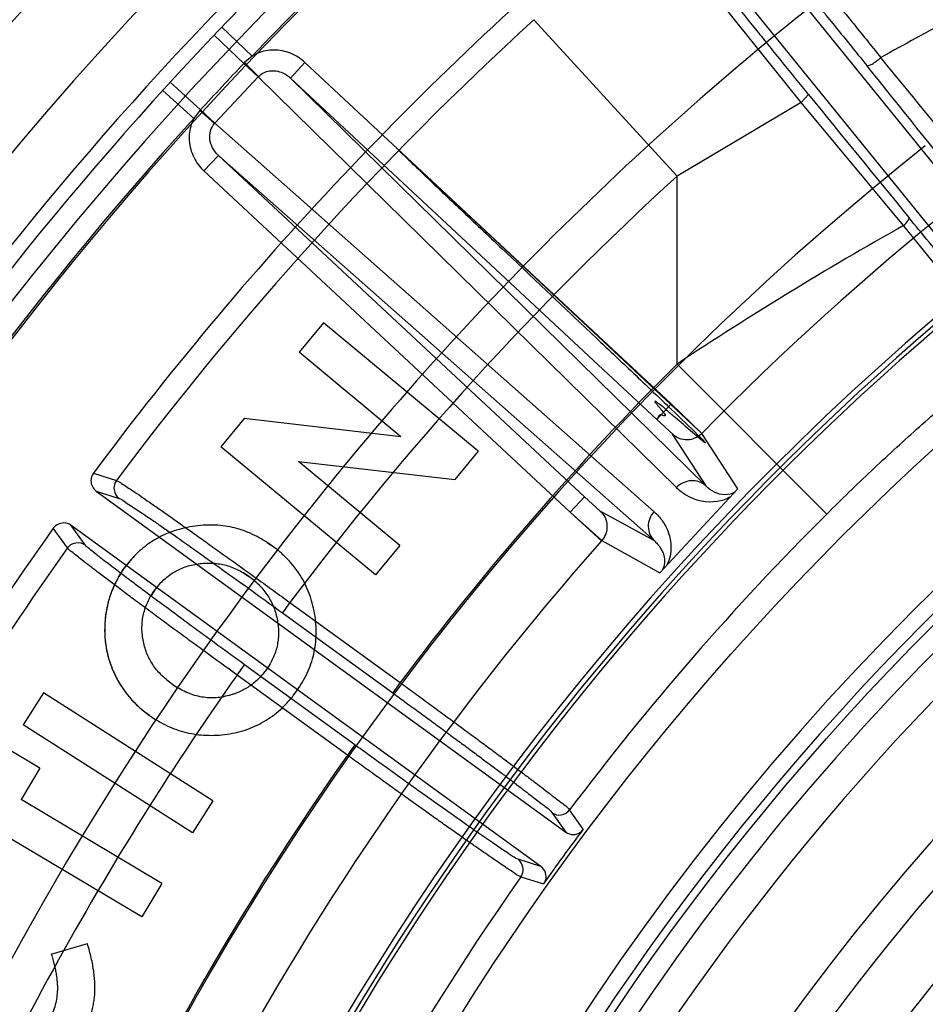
# Model space of a CAD drawing. Header units: millimetres. Extents: x 0 to 297, y 0 to 210.
# Tile 28 of 256: x 147.033 to 147.14, y 91.527 to 91.643. Entities that reach past the tile are written whole.
import ezdxf

# ---------------------------------------------------------------- set-up
doc = ezdxf.new("R2010")
doc.units = ezdxf.units.MM
doc.header["$LTSCALE"] = 16.335
doc.layers.get('0').update_dxf_attribs({"linetype": 'CONTINUOUS'})
for name, color, linetype in [('01_GLOBAL', 7, 'CONTINUOUS'), ('INTFCLR_144815', 7, 'CONTINUOUS'), ('INTFCLR_72935', 7, 'CONTINUOUS')]:
    doc.layers.add(name, color=color, linetype=linetype)

msp = doc.modelspace()

# ---------------------------------------------------------------- linework, layer by layer
at = {"color": 7, "linetype": 'Continuous'}
msp.add_circle((148.0808034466, 92.1164639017), 1.9, dxfattribs=at)
at = {"color": 9, "linetype": 'Continuous'}
msp.add_arc((148.0808034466, 92.1164639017), 1.8756493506, 182.9674534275, 267.0325465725, dxfattribs=at)
at = {"layer": '01_GLOBAL', "color": 7, "linetype": 'Continuous'}
msp.add_circle((148.0808034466, 92.1164639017), 1.925, dxfattribs=at)
at = {"layer": 'INTFCLR_144815', "color": 6, "linetype": 'Continuous'}
for p, q in [((147.1126263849, 91.6604226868), (147.1556191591, 91.6073310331)), ((147.1517334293, 91.6041844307), (147.1087391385, 91.6572779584)), ((147.0689483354, 91.6069933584), (147.0660719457, 91.6035302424)), ((147.0871463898, 91.59188634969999), (147.0689483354, 91.6069933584)), ((147.0780449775, 91.5935892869), (147.0660719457, 91.6035302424)), ((147.059589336, 91.595721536), (147.0568417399, 91.5924062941)), ((147.0780449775, 91.5935892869), (147.059589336, 91.595721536)), ((147.0750397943, 91.5772992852), (147.0568417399, 91.5924062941)), ((147.0871463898, 91.59188634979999), (147.0843844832, 91.5885615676)), ((147.077916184, 91.5807671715), (147.065976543, 91.5906795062)), ((147.065976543, 91.5906795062), (147.0843844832, 91.5885615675)), ((147.0421638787, 91.5871852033), (147.0974701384, 91.5470028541)), ((147.0945312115, 91.5429577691), (147.0392209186, 91.583143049)), ((147.0634972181, 91.5802534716), (147.0628135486, 91.5807791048)), ((147.0779161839, 91.5807671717), (147.0750397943, 91.5772992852)), ((147.0601565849, 91.5771251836), (147.0594961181, 91.5775566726)), ((147.0607690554, 91.5766483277), (147.0601565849, 91.5771251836)), ((147.0490374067, 91.57548425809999), (147.0486059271, 91.57481914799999)), ((147.0626006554, 91.56676888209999), (147.0622029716, 91.56615864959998)), ((147.0359578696, 91.5634291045), (147.0335489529, 91.55966070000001)), ((147.0559113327, 91.5506737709), (147.0359578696, 91.5634291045)), ((147.0511171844, 91.56443663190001), (147.0517456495, 91.56402445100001)), ((147.048398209, 91.5607827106), (147.0492014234, 91.5602517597)), ((147.0535024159, 91.5469053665), (147.0335489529, 91.55966070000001)), ((147.0355353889, 91.5545555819), (147.0317097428, 91.5568357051)), ((147.0355353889, 91.5545555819), (147.0333220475, 91.5508396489)), ((147.0498887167, 91.5409607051), (147.0333220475, 91.5508396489)), ((147.0559113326, 91.55067377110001), (147.0535024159, 91.5469053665)), ((147.0992119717, 91.5469863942), (147.0995192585, 91.5473671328)), ((147.0475370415, 91.5370205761), (147.0309703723, 91.54689951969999)), ((147.0950851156, 91.5413062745), (147.09481795, 91.5408963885)), ((147.0498887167, 91.54096070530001), (147.0475370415, 91.5370205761)), ((147.036882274, 91.5326289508), (147.0411372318, 91.5338644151))]:
    msp.add_line(p, q, dxfattribs=at)
at = {"layer": 'INTFCLR_144815', "color": 9, "linetype": 'Continuous'}
for p, q in [((147.1251833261, 91.6329488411), (147.1075848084, 91.6549169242)), ((147.1105607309, 91.624287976), (147.0937180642, 91.642716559)), ((147.0605287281, 91.6384368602), (147.0569588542, 91.6418492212)), ((147.0560508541, 91.640895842), (147.0595497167, 91.63757121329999)), ((147.059549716, 91.6375712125), (147.0612433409, 91.63599188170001)), ((147.0596344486, 91.63765994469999), (147.0612862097, 91.6360367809)), ((147.0605287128, 91.6384368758), (147.0596344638, 91.6376599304)), ((147.0667534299, 91.6376716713), (147.0650484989, 91.63584335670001)), ((147.1098820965, 91.597453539), (147.0667534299, 91.6376716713)), ((147.0508851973, 91.6353563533), (147.0544457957, 91.6320979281)), ((147.0561394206, 91.6305185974), (147.0612433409, 91.63599188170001)), ((147.0612433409, 91.63599188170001), (147.0612862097, 91.6360367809)), ((147.1105017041, 91.5875863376), (147.0612433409, 91.63599188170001)), ((147.0650484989, 91.63584335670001), (147.1081771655, 91.59562522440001)), ((147.1139411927, 91.5877971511), (147.0650484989, 91.63584335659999)), ((147.0499974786, 91.6343840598), (147.0536505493, 91.63106091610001)), ((147.1251833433, 91.63294884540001), (147.1105607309, 91.624287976)), ((147.1251833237, 91.63294884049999), (147.1260564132, 91.6338926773)), ((147.1372364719, 91.61845631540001), (147.1251833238, 91.6329488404)), ((147.0543632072, 91.6320071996), (147.0536505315, 91.63106092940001)), ((147.0543631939, 91.632007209), (147.0560976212, 91.630472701)), ((147.0561394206, 91.6305185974), (147.0544457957, 91.6320979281)), ((147.0560976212, 91.630472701), (147.0561394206, 91.6305185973)), ((147.0561394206, 91.6305185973), (147.107863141, 91.5847568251)), ((147.0565530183, 91.626733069), (147.0548480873, 91.6249047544)), ((147.0565530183, 91.626733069), (147.1078927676, 91.58131100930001)), ((147.0996816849, 91.5865149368), (147.0565530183, 91.626733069)), ((147.0548480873, 91.6249047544), (147.0979767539, 91.5846866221)), ((147.1105607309, 91.6021507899), (147.1105607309, 91.624287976)), ((147.1494058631, 91.60344249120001), (147.1372364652, 91.6184563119)), ((147.1281881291, 91.58447134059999), (147.1105607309, 91.6021507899)), ((147.1081771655, 91.59562522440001), (147.1101035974, 91.593852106)), ((147.1099902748, 91.5939056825), (147.1139411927, 91.5877971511)), ((147.1177311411, 91.58743210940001), (147.1134784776, 91.5939840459)), ((147.04184045, 91.5892930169), (147.0445533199, 91.5884334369)), ((147.0421638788, 91.58718520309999), (147.0448718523, 91.58632362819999)), ((147.0979767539, 91.5846866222), (147.0996816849, 91.5865149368)), ((147.1015235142, 91.5848261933), (147.0996816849, 91.5865149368)), ((147.1078927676, 91.58131100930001), (147.1015235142, 91.5848261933)), ((147.0408761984, 91.58083453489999), (147.0392209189, 91.5831430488)), ((147.0387723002, 91.58048703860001), (147.037117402, 91.58280081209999)), ((147.1016886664, 91.58134102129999), (147.1085212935, 91.57755575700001)), ((147.064974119, 91.57405278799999), (147.0640925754, 91.5728394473)), ((147.064974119, 91.57405278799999), (147.0779593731, 91.5646184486)), ((147.0640925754, 91.5728394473), (147.0770778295, 91.563405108)), ((147.0587576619, 91.5655085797), (147.0596392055, 91.56672192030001)), ((147.0726301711, 91.5572834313), (147.0596392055, 91.56672192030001)), ((147.0717486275, 91.5560700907), (147.0587576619, 91.5655085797)), ((147.0779593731, 91.5646184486), (147.0770778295, 91.563405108)), ((147.0726301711, 91.5572834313), (147.0717486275, 91.5560700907)), ((147.0995192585, 91.5473671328), (147.0979125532, 91.54961312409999)), ((147.0958325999, 91.5492984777), (147.0974701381, 91.5470028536)), ((147.0945312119, 91.5429577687), (147.0918419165, 91.54380577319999)), ((147.0921854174, 91.5417303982), (147.0948179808, 91.5408963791))]:
    msp.add_line(p, q, dxfattribs=at)
at = {"layer": 'INTFCLR_144815', "color": 7, "linetype": 'Continuous'}
for p, q in [((147.1134784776, 91.5939840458), (147.0775355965, 91.6276171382)), ((147.1081771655, 91.59562522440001), (147.1098820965, 91.597453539)), ((147.1098820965, 91.597453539), (147.1134784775, 91.5939840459)), ((147.108521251, 91.5775557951), (147.1177311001, 91.5874321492)), ((147.1131261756, 91.5824939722), (147.1177311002, 91.5874321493)), ((147.1016886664, 91.58134102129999), (147.097976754, 91.5846866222)), ((147.097976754, 91.5846866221), (147.1016927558, 91.58130051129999)), ((147.108521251, 91.5775557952), (147.1131261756, 91.5824939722)), ((147.0628135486, 91.5807791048), (147.0623025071, 91.5811227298)), ((147.0623025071, 91.5811227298), (147.0628135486, 91.5807791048)), ((147.0628135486, 91.5807791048), (147.0623025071, 91.5811227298)), ((147.045474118, 91.5780935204), (147.0462381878, 91.5790620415)), ((147.0458493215, 91.57858376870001), (147.045474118, 91.5780935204)), ((147.0448067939, 91.57705907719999), (147.045474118, 91.5780935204)), ((147.0451286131, 91.5775817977), (147.0454741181, 91.57809352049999)), ((147.0594961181, 91.5775566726), (147.0601565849, 91.5771251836)), ((147.0490374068, 91.57548425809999), (147.0495231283, 91.57610168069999)), ((147.0486059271, 91.57481914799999), (147.0490374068, 91.57548425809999)), ((147.0622029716, 91.56615864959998), (147.0617858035, 91.56561983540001)), ((147.0626006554, 91.56676888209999), (147.0622029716, 91.56615864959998)), ((147.0511171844, 91.56443663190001), (147.0504952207, 91.5649209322)), ((147.0654098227, 91.5631467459), (147.0657614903, 91.563611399)), ((147.0657614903, 91.563611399), (147.0660849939, 91.56409220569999)), ((147.0578192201, 91.563105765), (147.057047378, 91.5629327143)), ((147.0584695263, 91.56330937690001), (147.0578192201, 91.563105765)), ((147.0483982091, 91.5607827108), (147.0479050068, 91.56115519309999))]:
    msp.add_line(p, q, dxfattribs=at)
at = {"layer": 'INTFCLR_144815', "color": 6, "linetype": 'Continuous'}
for radius in [0.3190566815, 0.3040475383]:
    msp.add_circle((147.3556636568, 91.35632411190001), radius, dxfattribs=at)
for centre, radius, start, end in [((147.3556636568, 91.35632411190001), 0.4398395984, 313.9937911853, 154.5150993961), ((147.3556636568, 91.35632411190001), 0.4217045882, 71.6563998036, 156.0440844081), ((147.3556636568, 91.35632411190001), 0.4149257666, 70.9981667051, 162.0018332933), ((147.3556636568, 91.35632411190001), 0.4107861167, 108.7136429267, 257.7559644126), ((147.3556636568, 91.35632411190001), 0.3305190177, 45.0000000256, 314.9999999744), ((147.3556636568, 91.35632411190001), 0.329927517, 44.99999995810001, 315.0000000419), ((147.3556636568, 91.35632411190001), 0.3294494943, 44.99999997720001, 315.0000000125), ((147.3558872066, 91.3558614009), 0.3913, 129.5705236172, 143.3764988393), ((147.3556636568, 91.35632411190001), 0.2978344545, 115.6072723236, 154.3927276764), ((147.3556636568, 91.35632411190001), 0.2828253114, 117.0737153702, 152.9262846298), ((147.3556636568, 91.35632411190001), 0.305, 126.3221328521, 169.3673701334), ((147.3558872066, 91.3558614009), 0.3913, 144.5520789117, 158.3604875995), ((147.3556636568, 91.35632411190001), 0.3195424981, 143.2829108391, 144.7170891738)]:
    msp.add_arc(centre, radius, start, end, dxfattribs=at)
at = {"layer": 'INTFCLR_144815', "color": 9, "linetype": 'Continuous'}
for centre, radius, start, end in [((147.3556636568, 91.35632411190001), 0.4367478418, 71.617857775, 156.0236179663), ((147.3556636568, 91.35632411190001), 0.4317480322, 71.6178577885, 156.0236179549), ((147.3556636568, 91.35632411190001), 0.4132177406, 70.768222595, 162.2317774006), ((147.3556636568, 91.35632411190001), 0.4082795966, 107.7076787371, 136.2923212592), ((147.3556636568, 91.35632411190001), 0.4080560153, 125.9035433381, 247.5002459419), ((147.3556636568, 91.35632411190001), 0.3393168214, 108.4596803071, 135.5403197), ((147.3556636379, 91.35632412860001), 0.3681108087, 125.9035433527, 140.5812561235), ((147.3558872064, 91.3558614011), 0.3886110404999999, 132.4255192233, 143.2396033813), ((147.9495746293, 90.80249317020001), 1.2204506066, 136.8243315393, 137.1756684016), ((147.0644280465, 91.6329943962), 0.006689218, 135.7755678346, 136.826458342), ((141.3464168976, 86.889816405), 7.4866663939, 39.21908673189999, 39.3645649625), ((140.7634723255, 86.5176574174), 8.171936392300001, 38.6595564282, 38.7917728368), ((154.395902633, 97.5470832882), 9.3710451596, 219.1244210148, 219.2387337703), ((147.0593501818, 91.62755220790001), 0.0066870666, 137.1735409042, 138.2247714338), ((147.3556636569, 91.35632411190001), 0.4082795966, 137.7076787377, 162.2317774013), ((147.3556636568, 91.35632411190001), 0.3468891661, 128.484146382, 209.9999999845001), ((147.3558872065, 91.3558614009), 0.3636453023, 132.4255192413, 143.1292740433), ((147.3398635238, 91.2569790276), 0.4143954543, 119.2729300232, 123.5966858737), ((147.3556636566, 91.3563241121), 0.3471400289, 134.915531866, 143.1279733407), ((147.3556636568, 91.35632411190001), 0.3069439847, 128.4841463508, 246.0405071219), ((147.3556643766, 91.3563235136), 0.3681117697, 140.5812553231, 141.0362087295), ((147.355663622, 91.35632413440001), 0.3681107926, 141.0362107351, 247.5002459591), ((147.3556636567, 91.35632411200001), 0.3221742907, 134.9155318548, 143.1335617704), ((147.3556636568, 91.35632411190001), 0.3393168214, 138.4596802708, 165.5403197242), ((147.3558872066, 91.3558614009), 0.3886110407, 144.6884762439, 158.2234804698), ((147.3558872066, 91.3558614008), 0.3636453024, 144.7941622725, 158.1121101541), ((147.355663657, 91.35632411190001), 0.3471400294, 144.8720266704, 158.1279733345), ((147.355663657, 91.35632411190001), 0.322174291, 144.86643825, 158.1335617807)]:
    msp.add_arc(centre, radius, start, end, dxfattribs=at)
for points, knots in [([(147.1854579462, 91.6654916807), (147.1852919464, 91.6652909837), (147.184721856, 91.66486904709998), (147.183630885, 91.66416551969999), (147.1820616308, 91.66326596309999), (147.1800581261, 91.6621726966), (147.1781167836, 91.6611497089), (147.1766062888, 91.66036443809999), (147.1756605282, 91.65987554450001), (147.1741198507, 91.65908164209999), (147.1716700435, 91.6578276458), (147.1682275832, 91.65607162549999), (147.1651883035, 91.65451924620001), (147.1629656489, 91.65337976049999), (147.1616429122, 91.652699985), (147.1595874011, 91.6516417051), (147.1564374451, 91.6500117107), (147.1506498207, 91.64698595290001), (147.1454918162, 91.6442392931), (147.1409962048, 91.6418012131), (147.1380786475, 91.6402067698), (147.1359295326, 91.639019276), (147.1345532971, 91.6382532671)], [0, 0, 0, 0, 0.0135269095, 0.0363053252, 0.0676999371, 0.1073082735, 0.1548957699, 0.1816477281, 0.1957285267, 0.2101894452, 0.2716635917, 0.3386621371, 0.4108958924, 0.4489109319, 0.4683845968, 0.488134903, 0.5689847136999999, 0.6525866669, 0.8273217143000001, 0.8724782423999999, 0.9181975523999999, 1, 1, 1, 1]), ([(147.1150624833, 91.66113412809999), (147.1153311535, 91.6610444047), (147.1157133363, 91.6605855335), (147.1163729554, 91.6599606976), (147.1174660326, 91.658763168), (147.1185511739, 91.6575491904), (147.1195889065, 91.65635548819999), (147.1204262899, 91.6553858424), (147.1215441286, 91.65407772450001), (147.1227041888, 91.65270558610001), (147.1236872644, 91.6515351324), (147.1252899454, 91.6496185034), (147.1269178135, 91.6476503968), (147.1285691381, 91.64563888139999), (147.1297140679, 91.64423938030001), (147.1317162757, 91.64178022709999), (147.1334226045, 91.63966474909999), (147.1345532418, 91.6382532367)], [0, 0, 0, 0, 0.0282505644, 0.0556963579, 0.0920813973, 0.1891386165, 0.218505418, 0.2497889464, 0.316926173, 0.3901113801, 0.4289942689, 0.4693737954, 0.6392904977, 0.6837240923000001, 0.7289356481, 0.8196280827, 1, 1, 1, 1]), ([(147.1148247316, 91.6590142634), (147.1150454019, 91.6588725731), (147.1153764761, 91.6584555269), (147.1159654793, 91.65783172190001), (147.1169578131, 91.6566841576), (147.1179557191, 91.65552167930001), (147.1189141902, 91.6543862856), (147.1196893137, 91.65346475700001), (147.1207266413, 91.65222398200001), (147.121805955, 91.6509249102), (147.122721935, 91.6498179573), (147.1242168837, 91.6480066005), (147.1257394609, 91.6461501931), (147.127286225, 91.6442547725), (147.1283595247, 91.64293679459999), (147.1302383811, 91.64062255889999), (147.1318428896, 91.63863447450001), (147.1329078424, 91.6373093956)], [0, 0, 0, 0, 0.0278420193, 0.0552141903, 0.0915692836, 0.1886365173, 0.2180093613, 0.2493061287, 0.3164849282, 0.389710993, 0.4286185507, 0.4690268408, 0.6390578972, 0.6835215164, 0.7287627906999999, 0.8195145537, 1, 1, 1, 1]), ([(147.1260564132, 91.6338926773), (147.1250332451, 91.6351505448), (147.1235055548, 91.63703578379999), (147.1217321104, 91.63923662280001), (147.1207315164, 91.6404819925), (147.1193027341, 91.6422638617), (147.1179073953, 91.6440125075), (147.1165492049, 91.64572513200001), (147.1157207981, 91.6467724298), (147.1147500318, 91.64800466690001), (147.1138252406, 91.64918590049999), (147.1131393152, 91.65006741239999), (147.1122919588, 91.65116036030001), (147.1114260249, 91.6522964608), (147.1105712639, 91.65342653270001), (147.1101137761, 91.654089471), (147.1097946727, 91.65447672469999), (147.1097072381, 91.6547082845)], [0, 0, 0, 0, 0.1837380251, 0.2749643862, 0.3202843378, 0.3647664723, 0.5337760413, 0.5737877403, 0.6124559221, 0.6850908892, 0.7515475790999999, 0.7824502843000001, 0.8116622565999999, 0.9082443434, 0.9444594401, 0.9719520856, 1, 1, 1, 1]), ([(147.0667534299, 91.6376716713), (147.0662576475, 91.6381339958), (147.0650958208, 91.63887397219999), (147.0630966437, 91.6392685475), (147.0615393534, 91.6389672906), (147.0607397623, 91.6385640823), (147.0605289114, 91.6384366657)], [0, 0, 0, 0, 0.2956847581, 0.5913695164, 0.8870542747, 1, 1, 1, 1]), ([(147.1329078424, 91.6373093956), (147.13295254, 91.6372626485), (147.1332167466, 91.6373217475), (147.1337420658, 91.6376040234), (147.1342344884, 91.6379678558), (147.1345532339, 91.6382532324)], [0, 0, 0, 0, 0.1001524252, 0.3375088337, 1, 1, 1, 1]), ([(147.0612862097, 91.6360367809), (147.0616241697, 91.6363806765), (147.0626058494, 91.6368499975), (147.0640278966, 91.63659919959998), (147.0647797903, 91.6360951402), (147.0650484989, 91.63584335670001)], [0, 0, 0, 0, 0.3515692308, 0.7314991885, 1, 1, 1, 1]), ([(147.0536506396, 91.6310608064), (147.0535382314, 91.6308415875), (147.0531918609, 91.6300157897), (147.0530002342, 91.6284412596), (147.0535331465, 91.62647448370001), (147.0543524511, 91.625367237), (147.0548480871, 91.62490475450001)], [0, 0, 0, 0, 0.1129457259, 0.4086304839, 0.7043152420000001, 1, 1, 1, 1]), ([(147.0565530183, 91.626733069), (147.0562831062, 91.6269835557), (147.0558324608, 91.6275703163), (147.0553858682, 91.628878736), (147.0556719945, 91.62999168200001), (147.0560976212, 91.630472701)], [0, 0, 0, 0, 0.2697144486, 0.5295513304, 1, 1, 1, 1]), ([(147.1372364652, 91.6184563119), (147.1374279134, 91.6186353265), (147.1376487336, 91.618871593), (147.1379395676, 91.6192981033), (147.1378684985, 91.61940015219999)], [0, 0, 0, 0, 0.6782151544, 1, 1, 1, 1]), ([(147.1496115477, 91.6055363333), (147.1494747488, 91.605623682), (147.1491313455, 91.6060104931), (147.1486151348, 91.606553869), (147.1480337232, 91.6072182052), (147.1472173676, 91.6081552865), (147.1462966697, 91.6092353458), (147.145269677, 91.61045085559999), (147.1440447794, 91.6119104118), (147.1427360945, 91.6134827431), (147.1415396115, 91.6149291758), (147.140805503, 91.6158192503), (147.1396366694, 91.6172391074), (147.1386569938, 91.6184347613), (147.1378684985, 91.61940015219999)], [0, 0, 0, 0, 0.0267919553, 0.08404309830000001, 0.1245229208, 0.1723029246, 0.2892714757, 0.3587455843, 0.4349835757, 0.6037962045, 0.6964270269, 0.7448446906, 0.7942452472, 1, 1, 1, 1]), ([(147.1281881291, 91.58447134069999), (147.1299162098, 91.5861942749), (147.1333997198, 91.5895745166), (147.137855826, 91.5936667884), (147.1410114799, 91.596445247), (147.1445252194, 91.5994735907), (147.1471790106, 91.6016681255), (147.1494058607, 91.60344248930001)], [0, 0, 0, 0, 0.2570855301, 0.5113029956, 0.6373092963, 0.7000274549, 1, 1, 1, 1]), ([(147.0445533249, 91.58843344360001), (147.0443228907, 91.58812436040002), (147.044102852, 91.5872863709), (147.0445604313, 91.5865503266), (147.0448718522, 91.58632362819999)], [0, 0, 0, 0, 0.500216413, 1, 1, 1, 1]), ([(147.0445533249, 91.58843344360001), (147.044774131, 91.588359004), (147.0453997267, 91.5879098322), (147.0467022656, 91.5870916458), (147.0481842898, 91.58605133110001), (147.0494575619, 91.58516784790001), (147.050308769, 91.5845709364), (147.0517706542, 91.5835431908), (147.053285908, 91.5824688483), (147.0548548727, 91.5813507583), (147.0559999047, 91.58053297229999), (147.0580970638, 91.57903050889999), (147.0602250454, 91.57749677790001), (147.0620877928, 91.5761487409), (147.0633691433, 91.5752199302), (147.064331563, 91.57452049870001), (147.064974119, 91.57405278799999)], [0, 0, 0, 0, 0.027982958, 0.0908639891, 0.1859138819, 0.2448462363, 0.2770777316, 0.3107525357, 0.4594520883, 0.5001374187, 0.542118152, 0.6284283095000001, 0.8099482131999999, 0.8571253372, 0.9045580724, 1, 1, 1, 1]), ([(147.1139411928, 91.587797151), (147.1134941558, 91.58821159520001), (147.1121689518, 91.5886714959), (147.1109343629, 91.5880478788), (147.1105017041, 91.5875863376)], [0, 0, 0, 0, 0.4907304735, 1, 1, 1, 1]), ([(147.1174099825, 91.58708781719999), (147.117057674, 91.5868636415), (147.115775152, 91.5865360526), (147.1145204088, 91.5872030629), (147.1139411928, 91.587797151)], [0, 0, 0, 0, 0.3347896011, 1, 1, 1, 1]), ([(147.1168736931, 91.5865127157), (147.1163885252, 91.58623073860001), (147.1146524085, 91.5856128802), (147.112202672, 91.58617717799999), (147.1108473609, 91.5872499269), (147.1105017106, 91.58758634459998)], [0, 0, 0, 0, 0.2457898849, 0.7887334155, 1, 1, 1, 1]), ([(147.0448718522, 91.58632362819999), (147.0450807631, 91.586257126), (147.0462909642, 91.5854033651), (147.0478924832, 91.58438768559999), (147.0494924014, 91.5832675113), (147.0502940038, 91.5827090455), (147.0516698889, 91.5817450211), (147.0530960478, 91.5807377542), (147.0545724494, 91.5796888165), (147.0556498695, 91.57892155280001), (147.0576230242, 91.5775116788), (147.0596251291, 91.5760723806), (147.0613774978, 91.5748070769), (147.0625828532, 91.5739351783), (147.0634881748, 91.57327857), (147.0640925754, 91.5728394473)], [0, 0, 0, 0, 0.0280071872, 0.1859436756, 0.2448771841, 0.2771082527, 0.3107813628, 0.4594774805, 0.5001612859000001, 0.5421404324, 0.6284475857, 0.8099584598, 0.8571327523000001, 0.9045630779, 1, 1, 1, 1]), ([(147.107863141, 91.5847568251), (147.1074329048, 91.58429302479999), (147.106896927, 91.58301794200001), (147.1074481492, 91.58172804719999), (147.1078927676, 91.58131100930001)], [0, 0, 0, 0, 0.5092695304, 1, 1, 1, 1]), ([(147.1078631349, 91.5847568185), (147.1082247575, 91.5844368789), (147.1088920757, 91.5836922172), (147.1096301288, 91.5822899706), (147.1099114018, 91.5808345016), (147.1097856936, 91.57951328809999), (147.1095418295, 91.5788077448), (147.1093786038, 91.5784751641)], [0, 0, 0, 0, 0.209374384, 0.4289067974, 0.6801339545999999, 0.8393493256, 1, 1, 1, 1]), ([(147.0387723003, 91.58048703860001), (147.0389952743, 91.58080119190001), (147.0397240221, 91.5812682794), (147.0405645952, 91.581060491), (147.0408761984, 91.58083453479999)], [0, 0, 0, 0, 0.5002165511, 1, 1, 1, 1]), ([(147.0596392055, 91.56672192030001), (147.0584448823, 91.5675896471), (147.0566697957, 91.5688837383), (147.0546110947, 91.5703927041), (147.0534615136, 91.5712376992), (147.0518328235, 91.5724372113), (147.0500047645, 91.5737899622), (147.048230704, 91.57511247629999), (147.0472923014, 91.5758149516), (147.0460628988, 91.57673828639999), (147.044741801, 91.577735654), (147.0433782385, 91.5787862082), (147.0423917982, 91.5795438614), (147.0415921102, 91.5802224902), (147.0410055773, 91.58065415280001), (147.0408761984, 91.58083453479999)], [0, 0, 0, 0, 0.1885936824, 0.2806323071, 0.3260825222, 0.3708589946, 0.5390380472, 0.6166044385, 0.6535415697, 0.6887872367, 0.8130290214, 0.8649531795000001, 0.9087940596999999, 0.9716415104, 1, 1, 1, 1]), ([(147.1078927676, 91.58131100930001), (147.1080958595, 91.5811389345), (147.1085731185, 91.58063809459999), (147.1091763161, 91.5795090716), (147.1091147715, 91.57840215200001), (147.108842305, 91.57790004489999)], [0, 0, 0, 0, 0.2116772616, 0.5457161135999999, 1, 1, 1, 1]), ([(147.0587576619, 91.5655085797), (147.057486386, 91.5664306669), (147.0555967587, 91.5678056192), (147.0534049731, 91.5694085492), (147.0521810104, 91.5703060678), (147.0504469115, 91.571580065), (147.0485004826, 91.5730167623), (147.0466111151, 91.57442079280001), (147.0456116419, 91.57516644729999), (147.0443022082, 91.576146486), (147.0428948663, 91.5772046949), (147.0414417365, 91.5783189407), (147.0403910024, 91.5791225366), (147.0395365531, 91.5798408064), (147.0389130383, 91.5802976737), (147.0387723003, 91.58048703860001)], [0, 0, 0, 0, 0.1886048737, 0.2806498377, 0.3261019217, 0.3708802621, 0.5390666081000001, 0.6166366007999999, 0.6535747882, 0.6888202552, 0.8130639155, 0.8649871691, 0.9088276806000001, 0.9716653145, 1, 1, 1, 1]), ([(147.0770778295, 91.563405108), (147.0776116, 91.5630173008), (147.0786750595, 91.56224346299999), (147.0802595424, 91.5610869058), (147.0818203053, 91.5599440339), (147.0833457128, 91.5588233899), (147.0848243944, 91.55773331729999), (147.0862457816, 91.55668160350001), (147.0876000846, 91.55567552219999), (147.0888779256, 91.55472199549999), (147.0900702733, 91.55382792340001), (147.0911682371, 91.55299950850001), (147.0921648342, 91.55224353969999), (147.0930502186, 91.5515627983), (147.0938273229, 91.5509697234), (147.0947342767, 91.5502229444), (147.0954973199, 91.5497685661), (147.0958325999, 91.54929847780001)], [0, 0, 0, 0, 0.08432619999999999, 0.1680968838, 0.2507233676, 0.3315698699, 0.4100165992, 0.4855171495, 0.5575606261, 0.6256460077, 0.6892973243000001, 0.748036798, 0.8014454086, 0.8491520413, 0.8908399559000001, 0.9262018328, 1, 1, 1, 1]), ([(147.0918419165, 91.54380577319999), (147.0915051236, 91.54391194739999), (147.0908137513, 91.5444540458), (147.0898160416, 91.54506953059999), (147.0888258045, 91.5457542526), (147.0879044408, 91.5463861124), (147.0868770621, 91.5471006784), (147.0857495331, 91.5478891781), (147.0845305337, 91.5487470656), (147.083228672, 91.5496678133), (147.0818531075, 91.5506451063), (147.0804131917, 91.5516722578), (147.0789191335, 91.55274201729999), (147.0773821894, 91.5538463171), (147.0758141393, 91.55497667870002), (147.0742264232, 91.55612487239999), (147.0731632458, 91.5568961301), (147.0726301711, 91.5572834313)], [0, 0, 0, 0, 0.0451330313, 0.1093068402, 0.1510043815, 0.1987329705, 0.2521663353, 0.3109248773, 0.3745884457, 0.4426758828, 0.5147223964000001, 0.5902493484, 0.6687328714, 0.7495755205, 0.8321293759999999, 0.9157853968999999, 1, 1, 1, 1])]:
    msp.add_open_spline(points, degree=3, knots=knots, dxfattribs=at)
at = {"layer": 'INTFCLR_144815', "color": 7, "linetype": 'Continuous'}
for points, knots in [([(147.0775355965, 91.6276171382), (147.07751417, 91.6275941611), (147.0776867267, 91.62749289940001), (147.0777921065, 91.6273100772), (147.0781516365, 91.6269947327), (147.0787694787, 91.62636967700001), (147.0798534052, 91.6253424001), (147.0814006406, 91.6238558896), (147.0832873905, 91.6220616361), (147.0854414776, 91.6200143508), (147.087811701, 91.61776630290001), (147.0912367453, 91.6145205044), (147.095633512, 91.6103573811), (147.1000019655, 91.6062202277), (147.1033762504, 91.6030207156), (147.1056308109, 91.6008802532), (147.107782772, 91.598832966), (147.1100238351, 91.59669311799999), (147.1155665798, 91.5913879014), (147.111991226, 91.5944072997), (147.1107302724, 91.59553105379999), (147.109454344, 91.59660383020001), (147.108778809, 91.59722298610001), (147.1082976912, 91.5975091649), (147.1080916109, 91.597782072), (147.1078986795, 91.5977315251), (147.1080971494, 91.5975406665), (147.1082049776, 91.5973539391), (147.108527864, 91.5969914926), (147.1088316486, 91.5965759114), (147.1091176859, 91.5963089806), (147.1091905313, 91.596000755), (147.1088938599, 91.5960729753), (147.1087226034, 91.5962258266), (147.1083325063, 91.5960659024), (147.108308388, 91.59576594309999), (147.1081771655, 91.59562522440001)], [0, 0, 0, 0, 0.0015409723, 0.0060144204, 0.0132706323, 0.0231524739, 0.0501609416, 0.0857741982, 0.1287256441, 0.1777484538, 0.2315757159, 0.2889404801, 0.4092146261, 0.5284350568, 0.584482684, 0.6364659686, 0.6831179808, 0.7231718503, 0.8204616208, 0.8496097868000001, 0.8949193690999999, 0.9152911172, 0.93013625, 0.9393099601, 0.9437303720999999, 0.9446531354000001, 0.9473293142, 0.9520568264, 0.957981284, 0.9698809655, 0.9769023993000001, 0.9790673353, 0.9813376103, 0.9878519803, 0.9905626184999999, 1, 1, 1, 1]), ([(147.1134784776, 91.5939840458), (147.1130413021, 91.59353840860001), (147.1117693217, 91.592914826), (147.1104565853, 91.59347037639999), (147.1099902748, 91.5939056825)], [0, 0, 0, 0, 0.4945949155, 1, 1, 1, 1]), ([(147.1015235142, 91.5848261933), (147.1019823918, 91.5843980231), (147.1025854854, 91.5831301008), (147.1021049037, 91.5818110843), (147.1016886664, 91.58134102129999)], [0, 0, 0, 0, 0.4999003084, 1, 1, 1, 1]), ([(147.0623025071, 91.5811227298), (147.0619992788, 91.581327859), (147.0613502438, 91.5817185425), (147.0603260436, 91.58221686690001), (147.0592707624, 91.5826242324), (147.0581882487, 91.582918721), (147.0570746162, 91.5831069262), (147.0559237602, 91.58319945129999), (147.0547299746, 91.5831732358), (147.0534937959, 91.5830282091), (147.0522437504, 91.58277024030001), (147.0510554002, 91.582405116), (147.0499852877, 91.5819599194), (147.0490174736, 91.5814407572), (147.0481192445, 91.58083381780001), (147.0472775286, 91.5801461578), (147.0465107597, 91.5793922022), (147.0460564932, 91.5788560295), (147.0458493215, 91.57858376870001)], [0, 0, 0, 0, 0.0600810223, 0.1240959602, 0.1867239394, 0.2454379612, 0.307891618, 0.3718243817, 0.4346302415, 0.5035323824, 0.5758185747, 0.6438096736, 0.7072408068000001, 0.765733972, 0.8237462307, 0.8848813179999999, 0.9438535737, 1, 1, 1, 1]), ([(147.0657614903, 91.563611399), (147.0659960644, 91.56395679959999), (147.0664585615, 91.56463780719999), (147.0670193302, 91.5657227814), (147.0674685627, 91.5668301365), (147.0677943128, 91.5679655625), (147.0679989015, 91.5691278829), (147.0680922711, 91.5703166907), (147.0680548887, 91.5715327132), (147.0679028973, 91.5727606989), (147.0676380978, 91.5739691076), (147.0672715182, 91.57513400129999), (147.0667918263, 91.5762345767), (147.0662089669, 91.5772748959), (147.0655150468, 91.5782492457), (147.0647194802, 91.5791626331), (147.0640291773, 91.57982027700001), (147.0636045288, 91.5801678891), (147.0634972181, 91.5802534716)], [0, 0, 0, 0, 0.06753195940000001, 0.1331490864, 0.1972392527, 0.26069739, 0.3239568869, 0.3879720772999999, 0.4533692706, 0.5205353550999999, 0.5879804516, 0.6533411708, 0.7178896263, 0.7819606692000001, 0.8460172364, 0.9111464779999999, 0.9777793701, 1, 1, 1, 1]), ([(147.0490374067, 91.57548425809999), (147.0491989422, 91.5756972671), (147.0495168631, 91.57611649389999), (147.0500542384, 91.57668429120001), (147.0506397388, 91.5771756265), (147.0512631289, 91.5776048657), (147.0519294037, 91.5779621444), (147.0526357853, 91.5782578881), (147.0533872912, 91.57847381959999), (147.054169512, 91.5786256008), (147.0549645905, 91.5787065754), (147.0557539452, 91.57871317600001), (147.0565280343, 91.57863824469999), (147.057289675, 91.578500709), (147.0580316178, 91.578264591), (147.0587604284, 91.5779637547), (147.0594756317, 91.5775865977), (147.0599271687, 91.5772806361), (147.0601565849, 91.5771251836)], [0, 0, 0, 0, 0.0640493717, 0.1260567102, 0.1869112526, 0.2469583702, 0.3071564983, 0.3678161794, 0.4301704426, 0.4942300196, 0.5585882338, 0.6214771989, 0.6831062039, 0.7447764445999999, 0.8066207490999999, 0.8693327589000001, 0.9336107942, 1, 1, 1, 1]), ([(147.0451287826, 91.577582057), (147.0449331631, 91.5772795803), (147.0445683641, 91.57665855), (147.0441180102, 91.57571418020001), (147.0437504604, 91.57473199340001), (147.0434669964, 91.57368674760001), (147.0432563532, 91.5725475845), (147.0431555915, 91.5713555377), (147.0431621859, 91.57018999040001), (147.0432719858, 91.5690433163), (147.0434958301, 91.567917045), (147.0438348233, 91.56677943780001), (147.0442908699, 91.5656675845), (147.0448389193, 91.5646131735), (147.0454882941, 91.5636236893), (147.0462117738, 91.5627176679), (147.0470211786, 91.56188588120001), (147.0476022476, 91.561391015), (147.0479052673, 91.56115499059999)], [0, 0, 0, 0, 0.0591127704, 0.1180231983, 0.1714813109, 0.2309835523, 0.2955180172, 0.361329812, 0.4269901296, 0.4865379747, 0.5500882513, 0.615119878, 0.6810300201, 0.747005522, 0.8098198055, 0.8749543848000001, 0.9369695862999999, 1, 1, 1, 1]), ([(147.0448070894, 91.577059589), (147.0447395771, 91.57694268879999), (147.0445435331, 91.5765886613), (147.0442473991, 91.57598546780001), (147.0439316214, 91.57524442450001), (147.0436820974, 91.5744783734), (147.0434768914, 91.5736962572), (147.0433170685, 91.5728954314), (147.0432143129, 91.57207925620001), (147.0431611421, 91.5712587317), (147.0431631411, 91.570443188), (147.0432067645, 91.5696379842), (147.0433150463, 91.5688415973), (147.043470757, 91.56805559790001), (147.0436833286, 91.5672785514), (147.0439442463, 91.5665114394), (147.0442601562, 91.56575859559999), (147.044620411, 91.5650266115), (147.0450274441, 91.5643216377), (147.045479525, 91.56365137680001), (147.045975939, 91.56301159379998), (147.0465117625, 91.5624018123), (147.0470989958, 91.561827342), (147.0477261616, 91.5612831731), (147.0481734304, 91.5609500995), (147.048398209, 91.5607827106)], [0, 0, 0, 0, 0.0221374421, 0.066345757, 0.1101839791, 0.1541453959, 0.1983660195, 0.2427655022, 0.2879923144, 0.3332055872, 0.3775452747, 0.4217012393, 0.4653762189, 0.5092640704, 0.5530479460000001, 0.5974229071, 0.6420836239, 0.6868751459, 0.7311641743, 0.7755084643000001, 0.8193839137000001, 0.8639172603, 0.9085505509, 0.9540413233, 1, 1, 1, 1]), ([(147.0607690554, 91.5766483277), (147.0607843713, 91.5766356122), (147.0610049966, 91.57645109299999), (147.0614073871, 91.5760741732), (147.061927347, 91.57548133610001), (147.062386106, 91.5748526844), (147.0627723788, 91.57418406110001), (147.063089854, 91.57347584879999), (147.0633379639, 91.5727312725), (147.0635115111, 91.57195743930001), (147.0636171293, 91.5711768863), (147.0636468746, 91.57040360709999), (147.063599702, 91.56964750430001), (147.0634752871, 91.56890879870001), (147.0632738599, 91.5681891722), (147.0629945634, 91.56748961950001), (147.0626407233, 91.5668063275), (147.0623505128, 91.566376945), (147.0622029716, 91.56615864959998)], [0, 0, 0, 0, 0.0051255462, 0.0740532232, 0.1416343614, 0.2078744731, 0.2740829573, 0.3400429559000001, 0.4073545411, 0.4757747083, 0.5439138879, 0.6098637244, 0.6746691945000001, 0.7386000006, 0.8023628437, 0.8666699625, 0.9322158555, 1, 1, 1, 1]), ([(147.0511171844, 91.56443663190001), (147.0508868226, 91.5646110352), (147.0504356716, 91.56495259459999), (147.0498205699, 91.56551917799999), (147.0492799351, 91.56612192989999), (147.0488088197, 91.5667574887), (147.0484144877, 91.56743109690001), (147.04809545, 91.5681385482), (147.0478447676, 91.56887950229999), (147.0476698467, 91.56964691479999), (147.0475731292, 91.57042498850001), (147.0475371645, 91.5711952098), (147.0476011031, 91.5719506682), (147.0477245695, 91.5726924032), (147.04794097, 91.57341582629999), (147.0482206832, 91.57412845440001), (147.048591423, 91.5748208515), (147.0488872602, 91.5752609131), (147.0490374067, 91.57548425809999)], [0, 0, 0, 0, 0.0689379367, 0.1350112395, 0.1992462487, 0.261947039, 0.3235247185, 0.3851830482, 0.4468729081, 0.5099401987, 0.5726915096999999, 0.6338384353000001, 0.6935986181, 0.7533117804, 0.8130044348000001, 0.8734738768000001, 0.9357840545, 1, 1, 1, 1]), ([(147.0622029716, 91.56615864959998), (147.062063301, 91.5659713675), (147.0617876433, 91.56560174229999), (147.0613176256, 91.56510092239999), (147.0608240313, 91.56463791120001), (147.0602860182, 91.5642354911), (147.0597218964, 91.5638710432), (147.0591168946, 91.5635713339), (147.0584860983, 91.5633004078), (147.0580434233, 91.5631712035), (147.0578192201, 91.563105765)], [0, 0, 0, 0, 0.1284741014, 0.2535599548, 0.3774092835, 0.5004429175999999, 0.6227900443, 0.7464537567, 0.8715855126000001, 1, 1, 1, 1]), ([(147.0492014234, 91.5602517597), (147.0492829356, 91.5602004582), (147.0497095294, 91.55993793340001), (147.0505076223, 91.5595187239), (147.0516165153, 91.55906077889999), (147.0527593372, 91.5587285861), (147.0539276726, 91.5584994), (147.0551282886, 91.5583990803), (147.0563562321, 91.5584015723), (147.0575985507, 91.55852728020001), (147.0588238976, 91.5587620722), (147.0600060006, 91.5591082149), (147.0611220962, 91.55957994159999), (147.0621779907, 91.5601611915), (147.0631762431, 91.56085054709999), (147.0641089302, 91.5616586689), (147.0649848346, 91.5625767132), (147.065499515, 91.5632623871), (147.0657614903, 91.563611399)], [0, 0, 0, 0, 0.0155071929, 0.0806537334, 0.1448189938, 0.2083145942, 0.271913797, 0.3361479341, 0.4019269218, 0.4693145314, 0.5368288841, 0.602505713, 0.6672017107, 0.7314649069, 0.7962150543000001, 0.8620930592, 0.9298045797, 1, 1, 1, 1]), ([(147.0578192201, 91.563105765), (147.0575295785, 91.56303490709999), (147.0569602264, 91.5628956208), (147.0560910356, 91.5628136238), (147.0552348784, 91.5628262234), (147.05438555, 91.5629414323), (147.053547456, 91.5631641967), (147.0527192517, 91.5634862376), (147.0521237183, 91.56379386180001), (147.0518044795, 91.5639878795), (147.0517456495, 91.56402445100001)], [0, 0, 0, 0, 0.1412312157, 0.277619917, 0.4125967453, 0.5465208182, 0.6829449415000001, 0.8228192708, 0.9671459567, 1, 1, 1, 1])]:
    msp.add_open_spline(points, degree=3, knots=knots, dxfattribs=at)
at = {"layer": 'INTFCLR_144815', "color": 6, "linetype": 'Continuous'}
for points, knots in [([(147.0418404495, 91.5892930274), (147.0416548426, 91.5890433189), (147.0413792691, 91.5882659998), (147.041794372, 91.5874536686), (147.0421638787, 91.5871852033)], [0, 0, 0, 0, 0.4051902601, 1, 1, 1, 1]), ([(147.0392209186, 91.583143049), (147.0389689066, 91.5833261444), (147.038189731, 91.5835938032), (147.0373817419, 91.58317212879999), (147.0371173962, 91.582800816)], [0, 0, 0, 0, 0.4059721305, 1, 1, 1, 1]), ([(147.0779593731, 91.5646184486), (147.0785315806, 91.56420193), (147.079675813, 91.5633676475), (147.0813848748, 91.56211787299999), (147.0830754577, 91.5608780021), (147.0847229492, 91.5596660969), (147.0863093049, 91.55849505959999), (147.0878240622, 91.5573728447), (147.0892658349, 91.55630071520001), (147.090626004, 91.5552850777), (147.0918902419, 91.5543366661), (147.0930474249, 91.5534632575), (147.0940934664, 91.55266972), (147.0950221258, 91.5519562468), (147.0958346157, 91.55133643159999), (147.0967773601, 91.55056363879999), (147.0975580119, 91.55009083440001), (147.0979125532, 91.54961312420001)], [0, 0, 0, 0, 0.0850320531, 0.1701344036, 0.254377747, 0.336915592, 0.4158563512, 0.4912738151, 0.563407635, 0.6317206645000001, 0.6952217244, 0.7532862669, 0.8059108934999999, 0.8529505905, 0.8940390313, 0.9285261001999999, 1, 1, 1, 1]), ([(147.0921854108, 91.541730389), (147.0918197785, 91.5418530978), (147.0913115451, 91.5422621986), (147.0905229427, 91.54275810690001), (147.0897773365, 91.54326799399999), (147.0889043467, 91.5438621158), (147.0879119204, 91.5445478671), (147.0868043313, 91.5453180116), (147.085594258, 91.54616525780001), (147.08429214, 91.5470820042), (147.0829064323, 91.5480621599), (147.0814425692, 91.549101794), (147.0799138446, 91.5501915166), (147.078335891, 91.55132039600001), (147.0767259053, 91.5524760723), (147.0750900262, 91.55365373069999), (147.0734284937, 91.5548532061), (147.0723121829, 91.55566144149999), (147.0717486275, 91.5560700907)], [0, 0, 0, 0, 0.0463358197, 0.07621407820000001, 0.1124137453, 0.1546990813, 0.203135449, 0.2573232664, 0.3167801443, 0.3806071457, 0.4486459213, 0.5206998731, 0.5963199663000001, 0.6741968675, 0.7537979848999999, 0.8344215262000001, 0.9163659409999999, 1, 1, 1, 1]), ([(147.0958325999, 91.54929847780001), (147.0961391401, 91.5490761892), (147.0969614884, 91.5488673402), (147.0976849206, 91.54931012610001), (147.0979125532, 91.54961312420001)], [0, 0, 0, 0, 0.4997863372, 1, 1, 1, 1]), ([(147.0974701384, 91.5470028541), (147.0977183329, 91.5468225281), (147.0983401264, 91.5466141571), (147.0989638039, 91.54681280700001), (147.0992119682, 91.54698639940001)], [0, 0, 0, 0, 0.5032262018, 1, 1, 1, 1]), ([(147.0921854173, 91.5417303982), (147.0922964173, 91.54188843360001), (147.0926213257, 91.54257445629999), (147.0922867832, 91.54348193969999), (147.0918419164, 91.54380577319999)], [0, 0, 0, 0, 0.2597922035, 1, 1, 1, 1]), ([(147.0950851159, 91.54130627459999), (147.0951745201, 91.5415991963), (147.0951682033, 91.542254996), (147.0947766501, 91.5427794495), (147.0945312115, 91.5429577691)], [0, 0, 0, 0, 0.5023653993, 1, 1, 1, 1]), ([(147.0403930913, 91.5226116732), (147.0405048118, 91.52283171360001), (147.040725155, 91.52326569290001), (147.0410171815, 91.5239261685), (147.0412672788, 91.5245836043), (147.0414907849, 91.52523441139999), (147.0416710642, 91.5258828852), (147.0418154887, 91.5265275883), (147.0419191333, 91.527168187), (147.0419933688, 91.5278094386), (147.0420276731, 91.5284658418), (147.0420155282, 91.52914753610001), (147.0419671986, 91.529860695), (147.0418808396, 91.53060240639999), (147.041755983, 91.5313761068), (147.0415874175, 91.53217907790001), (147.0413832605, 91.53301468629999), (147.0412203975, 91.5335771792), (147.0411372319, 91.5338644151)], [0, 0, 0, 0, 0.0637019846, 0.1256376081, 0.1863199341, 0.2452540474, 0.3032195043, 0.3599880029, 0.4157305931, 0.4706724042, 0.5265734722, 0.5852798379, 0.6465810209, 0.7110429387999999, 0.7779886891, 0.8488342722, 0.9228075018, 1, 1, 1, 1]), ([(147.0368822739, 91.5326289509), (147.0369450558, 91.5324145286), (147.0370674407, 91.5319965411), (147.037233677, 91.5313810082), (147.0373590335, 91.53078766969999), (147.0374686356, 91.5302224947), (147.0375364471, 91.52968201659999), (147.0375897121, 91.5291700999), (147.0376005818, 91.5286825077), (147.0375923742, 91.5280678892), (147.0374956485, 91.5273167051), (147.0372986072, 91.5264263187), (147.0369898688, 91.5255405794), (147.0367132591, 91.5249718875), (147.0365722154, 91.5246819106)], [0, 0, 0, 0, 0.08180034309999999, 0.1594588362, 0.2333335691, 0.3037802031, 0.3701372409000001, 0.4326959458, 0.4920982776, 0.5485763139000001, 0.6576061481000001, 0.7686073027, 0.8820124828, 1, 1, 1, 1])]:
    msp.add_open_spline(points, degree=3, knots=knots, dxfattribs=at)
at = {"layer": 'INTFCLR_72935', "color": 6, "linetype": 'Continuous'}
for radius in [0.3017258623, 0.2867456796]:
    msp.add_arc((147.3556636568, 91.35632411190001), radius, 90, 270.0000000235, dxfattribs=at)
at = {"layer": 'INTFCLR_72935', "color": 9, "linetype": 'Continuous'}
msp.add_arc((147.3556636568, 91.35632411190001), 0.2757760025, 138.7108679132, 142.4725577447, dxfattribs=at)

doc.saveas('drawing.dxf')
